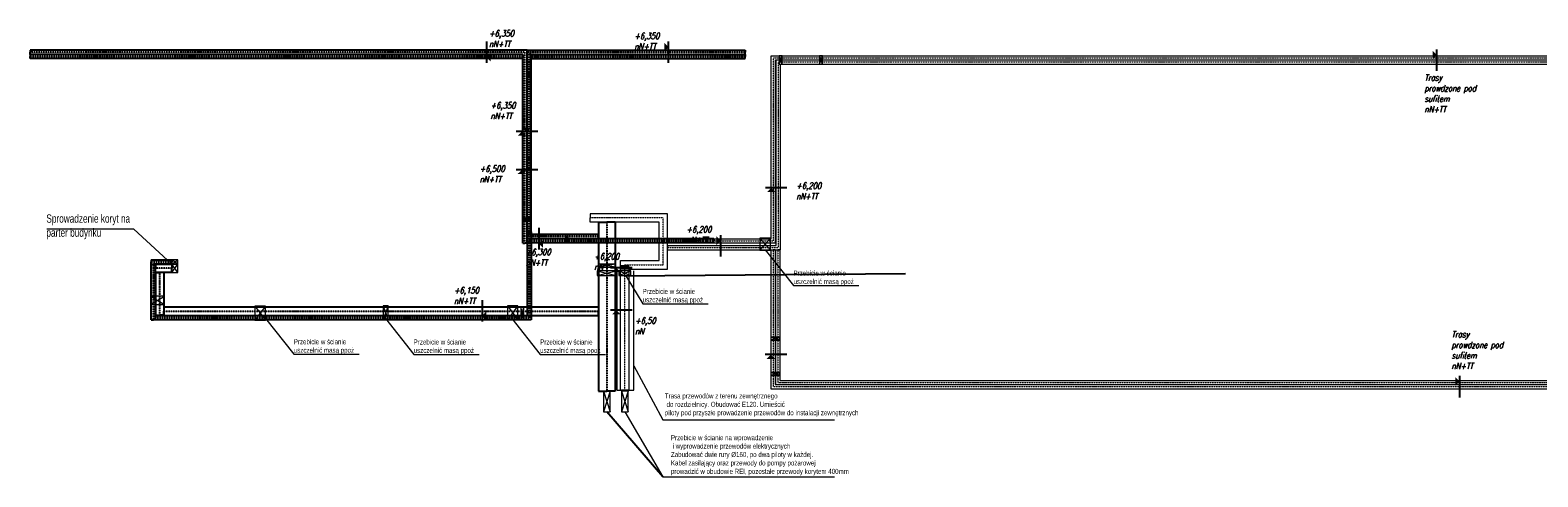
# Model space of a CAD drawing. Header units: centimetres. Extents: x 970 to 33426, y 684 to 7682.
# Tile 4 of 6: x 12951 to 16533, y 6128 to 7189. Entities that reach past the tile are written whole.
import ezdxf

# ---------------------------------------------------------------- set-up
doc = ezdxf.new("R2010")
doc.units = ezdxf.units.CM
doc.header["$MEASUREMENT"] = 0
doc.linetypes.add('( Border )', pattern=[1.75, 0.5, -0.25, 0.5, -0.25, 0, -0.25])
for name, color, linetype, lineweight in [('_E_KORYTA_', 5, 'Continuous', 25), ('_KO_PRZEBICIA', 6, 'Continuous', 18), ('E_gniazdka', 7, 'Continuous', 0), ('E_KK200', 1, 'Continuous', 0), ('E_uziem', 1, 'Continuous', 0)]:
    doc.layers.add(name, color=color, linetype=linetype, lineweight=lineweight)
doc.layers.add('IS_rzędne WYKON', color=7, linetype='Continuous')
doc.styles.add('Marcin', font='romans.shx', dxfattribs={"width": 0.8, "oblique": 15, "height": 20})
doc.styles.add('Style-STANDARD', font='arial.ttf')

# ---------------------------------------------------------------- blocks, each defined once
blk = doc.blocks.new('rzedna')
at = {"layer": 'IS_rzędne WYKON', "ltscale": 2}
h = blk.add_hatch(color=256, dxfattribs=at)
h.dxf.hatch_style = 1
h.paths.add_polyline_path([(6581066, 5626512), (6581166, 5626412), (6581066, 5626412), (6580965, 5626412)])
blk.add_line((6581440, 5626512), (6580931, 5626512), dxfattribs=at)
blk = doc.blocks.new('*U983')
blk.add_lwpolyline([(-52, 117), (42, 117), (42, 250), (-52, 250)], close=True)
for points in [[(-52, 117), (42, 250)], [(42, 117), (-52, 250)]]:
    blk.add_lwpolyline(points)
blk = doc.blocks.new('*U984')
blk.add_lwpolyline([(-5, 118), (42, 118), (42, 250), (-5, 250)], close=True)
for points in [[(-5, 118), (42, 250)], [(42, 118), (-5, 250)]]:
    blk.add_lwpolyline(points)
blk = doc.blocks.new('*U985')
blk.add_lwpolyline([(-5, 118), (42, 118), (42, 250), (-5, 250)], close=True)
for points in [[(-5, 118), (42, 250)], [(42, 118), (-5, 250)]]:
    blk.add_lwpolyline(points)
blk = doc.blocks.new('*U986')
blk.add_lwpolyline([(-5, 111), (42, 111), (42, 250), (-5, 250)], close=True)
for points in [[(-5, 111), (42, 250)], [(42, 111), (-5, 250)]]:
    blk.add_lwpolyline(points)
blk = doc.blocks.new('*U987')
blk.add_lwpolyline([(-5, 111), (42, 111), (42, 250), (-5, 250)], close=True)
for points in [[(-5, 111), (42, 250)], [(42, 111), (-5, 250)]]:
    blk.add_lwpolyline(points)
blk = doc.blocks.new('*U988')
blk.add_lwpolyline([(-250, 57), (-83, 57), (-83, 250), (-250, 250)], close=True)
for points in [[(-250, 57), (-83, 250)], [(-83, 57), (-250, 250)]]:
    blk.add_lwpolyline(points)
blk = doc.blocks.new('*U989')
blk.add_lwpolyline([(-5, 118), (42, 118), (42, 250), (-5, 250)], close=True)
for points in [[(-5, 118), (42, 250)], [(42, 118), (-5, 250)]]:
    blk.add_lwpolyline(points)
blk = doc.blocks.new('*U990')
blk.add_lwpolyline([(-5, 118), (42, 118), (42, 250), (-5, 250)], close=True)
for points in [[(-5, 118), (42, 250)], [(42, 118), (-5, 250)]]:
    blk.add_lwpolyline(points)
blk = doc.blocks.new('*U991')
blk.add_lwpolyline([(-5, 118), (42, 118), (42, 250), (-5, 250)], close=True)
for points in [[(-5, 118), (42, 250)], [(42, 118), (-5, 250)]]:
    blk.add_lwpolyline(points)
blk = doc.blocks.new('*U992')
blk.add_lwpolyline([(-52, 117), (42, 117), (42, 183), (-52, 183)], close=True)
for points in [[(-52, 117), (42, 183)], [(42, 117), (-52, 183)]]:
    blk.add_lwpolyline(points)
blk = doc.blocks.new('*U993')
blk.add_lwpolyline([(-250, 57), (-171, 57), (-171, 250), (-250, 250)], close=True)
for points in [[(-250, 57), (-171, 250)], [(-171, 57), (-250, 250)]]:
    blk.add_lwpolyline(points)
blk = doc.blocks.new('*U994')
blk.add_lwpolyline([(-250, 4), (-171, 4), (-171, 304), (-250, 304)], close=True)
for points in [[(-250, 4), (-171, 304)], [(-171, 4), (-250, 304)]]:
    blk.add_lwpolyline(points)
blk = doc.blocks.new('*U995')
blk.add_lwpolyline([(-250, 4), (-83, 4), (-83, 225), (-250, 225)], close=True)
for points in [[(-250, 4), (-83, 225)], [(-83, 4), (-250, 225)]]:
    blk.add_lwpolyline(points)
blk = doc.blocks.new('*U996')
blk.add_lwpolyline([(-205, 4), (-125, 4), (-125, 225), (-205, 225)], close=True)
for points in [[(-205, 4), (-125, 225)], [(-125, 4), (-205, 225)]]:
    blk.add_lwpolyline(points)
blk = doc.blocks.new('*U997')
blk.add_lwpolyline([(-250, 4), (-83, 4), (-83, 225), (-250, 225)], close=True)
for points in [[(-250, 4), (-83, 225)], [(-83, 4), (-250, 225)]]:
    blk.add_lwpolyline(points)
blk = doc.blocks.new('*U998')
blk.add_lwpolyline([(-217, 4), (-83, 4), (-83, 225), (-217, 225)], close=True)
for points in [[(-217, 4), (-83, 225)], [(-83, 4), (-217, 225)]]:
    blk.add_lwpolyline(points)
blk = doc.blocks.new('*U999')
blk.add_lwpolyline([(-190, 20), (-83, 20), (-83, 347), (-190, 347)], close=True)
for points in [[(-190, 20), (-83, 347)], [(-83, 20), (-190, 347)]]:
    blk.add_lwpolyline(points)
blk = doc.blocks.new('*U1000')
blk.add_lwpolyline([(-190, 20), (-83, 20), (-83, 347), (-190, 347)], close=True)
for points in [[(-190, 20), (-83, 347)], [(-83, 20), (-190, 347)]]:
    blk.add_lwpolyline(points)
blk = doc.blocks.new('*U1774')
blk.add_lwpolyline([(-5, 118), (42, 118), (42, 250), (-5, 250)], close=True)
for points in [[(-5, 118), (42, 250)], [(42, 118), (-5, 250)]]:
    blk.add_lwpolyline(points)
blk = doc.blocks.new('*U1775')
blk.add_lwpolyline([(-5, -17), (42, -17), (42, 250), (-5, 250)], close=True)
for points in [[(-5, -17), (42, 250)], [(42, -17), (-5, 250)]]:
    blk.add_lwpolyline(points)
blk = doc.blocks.new('*U1778')
blk.add_lwpolyline([(-5, 46), (42, 46), (42, 250), (-5, 250)], close=True)
for points in [[(-5, 46), (42, 250)], [(42, 46), (-5, 250)]]:
    blk.add_lwpolyline(points)

msp = doc.modelspace()

# ---------------------------------------------------------------- linework, layer by layer
at = {"layer": 'E_gniazdka'}
for points in [[(13287.2, 6633.4), (13197, 6716.6), (12989.9, 6716.6)], [(14697, 6667.4), (14764.2, 6582.2), (14919.8, 6582.2)], [(14365.9, 6605.6), (14405.9, 6538.6), (14561.5, 6538.6)], [(13509.8, 6504.3), (13577, 6419.1), (13732.6, 6419.1)], [(13794.6, 6503.8), (13861.8, 6418.6), (14017.4, 6418.6)], [(14095.1, 6503.8), (14162.3, 6418.6), (14317.9, 6418.6)], [(14384.8, 6391.4), (14453.5, 6263), (14861.4, 6263)], [(14363.5, 6282.6), (14453.5, 6127.9), (14861.4, 6127.9)]]:
    msp.add_lwpolyline(points, dxfattribs=at)
at = {"layer": 'E_gniazdka', "color": 1}
for points in [[(14345.1, 6334), (14345.1, 6617.6)], [(14384.8, 6334), (14384.8, 6617.6)], [(14345.1, 6334), (14385.1, 6334)]]:
    msp.add_lwpolyline(points, dxfattribs=at)
at = {"layer": 'E_uziem', "color": 3, "linetype": 'Continuous'}
for p, q in [((14711.3, 7128.2), (20082.5, 7128.4)), ((14711.3, 6693.5), (14711.3, 7128.2)), ((14721.3, 7118.2), (20082.5, 7118.4)), ((14721.3, 6683.5), (14721.3, 7118.2)), ((14723.2, 7118.5), (20082.6, 7118.6)), ((14723.2, 6677.4), (14723.2, 7118.5)), ((14733.2, 7108.5), (20082.6, 7108.6)), ((14733.2, 6667.4), (14733.2, 7108.5)), ((14464.8, 6677.4), (14464.8, 6672.4)), ((14464.8, 6677.4), (14723.2, 6677.4)), ((14464.8, 6667.4), (14464.8, 6672.4)), ((14464.8, 6667.4), (14733.2, 6667.4)), ((14575.1, 6693.5), (14575.1, 6688.5)), ((14575.1, 6693.5), (14711.3, 6693.5)), ((14575.1, 6683.5), (14575.1, 6688.5)), ((14575.1, 6683.5), (14721.3, 6683.5)), ((14710.7, 6667.4), (14715.7, 6667.4)), ((14710.7, 6667.4), (14710.7, 6337.2)), ((14720.7, 6667.4), (14715.7, 6667.4)), ((14720.7, 6667.4), (14720.7, 6347.2)), ((14721.6, 6667.4), (14726.6, 6667.4)), ((14721.6, 6667.4), (14721.6, 6347)), ((14731.6, 6667.4), (14726.6, 6667.4)), ((14731.6, 6667.4), (14731.6, 6357)), ((14720.7, 6347.2), (18927.8, 6347.2)), ((14721.6, 6347), (18926.9, 6347)), ((14731.6, 6357), (18926, 6357)), ((14710.7, 6337.2), (18928.8, 6337.2))]:
    msp.add_line(p, q, dxfattribs=at)
at = {"layer": 'E_uziem', "color": 7, "linetype": '( Border )'}
for p, q in [((14716.3, 7123.2), (20082.5, 7123.4)), ((14716.3, 6688.5), (14716.3, 7123.2)), ((14728.2, 7113.5), (20082.6, 7113.6)), ((14728.2, 6672.4), (14728.2, 7113.5)), ((14454.8, 6742.8), (14281.5, 6742.8)), ((14454.8, 6631.4), (14454.8, 6742.8)), ((14464.8, 6672.4), (14728.2, 6672.4)), ((14575.1, 6688.5), (14716.3, 6688.5)), ((14715.7, 6667.4), (14715.7, 6342.2)), ((14726.6, 6667.4), (14726.6, 6352)), ((14363.5, 6334), (14363.5, 6631.4)), ((14363.5, 6631.4), (14454.8, 6631.4)), ((14715.7, 6342.2), (18928.3, 6342.2)), ((14726.6, 6352), (18926.4, 6352))]:
    msp.add_line(p, q, dxfattribs=at)
at = {"layer": 'E_uziem', "color": 1, "linetype": 'Continuous'}
for p, q in [((14464.8, 6752.8), (14281.5, 6752.8)), ((14281.5, 6752.8), (14281.5, 6742.8)), ((14281.5, 6732.8), (14281.5, 6742.8)), ((14464.8, 6621.4), (14464.8, 6752.8)), ((14444.8, 6732.8), (14281.5, 6732.8)), ((14444.8, 6641.4), (14444.8, 6732.8)), ((14353.5, 6334), (14353.5, 6641.4)), ((14353.5, 6641.4), (14444.8, 6641.4)), ((14373.5, 6334), (14373.5, 6621.4)), ((14373.5, 6621.4), (14464.8, 6621.4)), ((14353.5, 6334), (14363.5, 6334)), ((14373.5, 6334), (14363.5, 6334))]:
    msp.add_line(p, q, dxfattribs=at)
at = {"layer": 'IS_rzędne WYKON', "color": 3, "linetype": 'Continuous'}
for p, q in [((14131.1, 7141.4), (12950.6, 7141.4)), ((12950.6, 7141.4), (12950.6, 7136.4)), ((12950.6, 7131.4), (12950.6, 7136.4)), ((14121.1, 7131.4), (12950.6, 7131.4)), ((14121.1, 7131.4), (12950.6, 7131.4)), ((12950.6, 7131.4), (12950.6, 7126.4)), ((14121.1, 6700.7), (14121.1, 7131.4)), ((14121.1, 7131.4), (14121.1, 7126.4)), ((14131.1, 6700.7), (14131.1, 7141.4)), ((14131.1, 7141.4), (14131.1, 7136.4)), ((14131.1, 7141.4), (14649.5, 7141.4)), ((14131.1, 7131.4), (14131.1, 7136.4)), ((14131.1, 7131.4), (14649.5, 7131.4)), ((14131.1, 6703.2), (14131.1, 7131.4)), ((14131.1, 7131.4), (14136.1, 7131.4)), ((14141.1, 7131.4), (14136.1, 7131.4)), ((14141.1, 6703.2), (14141.1, 7131.4)), ((14141.1, 7131.4), (14141.1, 7126.4)), ((14141.1, 7131.4), (14649.4, 7131.4)), ((14649.4, 7131.4), (14649.4, 7126.4)), ((14649.5, 7141.4), (14649.5, 7136.4)), ((14649.5, 7131.4), (14649.5, 7136.4)), ((12950.6, 7121.4), (12950.6, 7126.4)), ((14121.1, 7121.4), (12950.6, 7121.4)), ((14121.1, 7121.4), (14121.1, 7126.4)), ((14141.1, 7121.4), (14141.1, 7126.4)), ((14141.1, 7121.4), (14649.4, 7121.4)), ((14649.4, 7121.4), (14649.4, 7126.4)), ((14121.1, 6683.3), (14121.1, 6700.7)), ((14131.1, 6709.6, -641), (14136.1, 6709.6, -641)), ((14131.1, 6709.6, -641), (14131.1, 6510.7, -641)), ((14300.9, 6703.5), (14131.1, 6703.5)), ((14131.1, 6703.5), (14131.1, 6698.5)), ((14131.1, 6703.2), (14136.1, 6703.2)), ((14131.1, 6683.3), (14131.1, 6700.7)), ((14131.1, 6693.5), (14131.1, 6698.5)), ((14141.1, 6709.6, -641), (14136.1, 6709.6, -641)), ((14141.1, 6703.2), (14136.1, 6703.2)), ((14141.1, 6709.6, -641), (14141.1, 6500.7, -641)), ((14300.9, 6703.5), (14300.9, 6698.5)), ((14300.9, 6693.5), (14300.9, 6698.5)), ((14121.1, 6683.3), (14126.1, 6683.3)), ((14131.1, 6683.3), (14126.1, 6683.3)), ((14575.1, 6693.5), (14131.1, 6693.5)), ((14131.1, 6693.5), (14131.1, 6688.5)), ((14300.9, 6693.5), (14131.1, 6693.5)), ((14131.1, 6683.5), (14131.1, 6688.5)), ((14575.1, 6683.5), (14131.1, 6683.5)), ((14575.1, 6693.5), (14575.1, 6688.5)), ((14575.1, 6683.5), (14575.1, 6688.5)), ((13238.1, 6643.4), (13238.1, 6638.4)), ((13238.1, 6643.4), (13287.2, 6643.4)), ((13238.1, 6633.4), (13238.1, 6638.4)), ((13238.1, 6633.4), (13287.2, 6633.4)), ((13238.3, 6500.6), (13238.3, 6633.4)), ((13238.3, 6633.4), (13243.3, 6633.4)), ((13248.3, 6633.4), (13243.3, 6633.4)), ((13248.3, 6500.6), (13248.3, 6633.4)), ((13287.2, 6643.4), (13287.2, 6638.4)), ((13287.2, 6633.4), (13287.2, 6638.4)), ((13238.3, 6500.6), (13243.3, 6500.6)), ((13248.3, 6500.6), (13243.3, 6500.6)), ((14131.1, 6510.7, -641), (13248.3, 6510.7, -641)), ((13248.3, 6510.7, -641), (13248.3, 6505.7, -641)), ((13248.3, 6500.7, -641), (13248.3, 6505.7, -641)), ((14141.1, 6500.7, -641), (13248.3, 6500.7, -641))]:
    msp.add_line(p, q, dxfattribs=at)
at = {"layer": 'IS_rzędne WYKON', "color": 7, "linetype": '( Border )'}
for p, q in [((14126.1, 7136.4), (12950.6, 7136.4)), ((14126.1, 6700.7), (14126.1, 7136.4)), ((14131.1, 7136.4), (14649.5, 7136.4)), ((14136.1, 6703.2), (14136.1, 7131.4)), ((14121.1, 7126.4), (12950.6, 7126.4)), ((14141.1, 7126.4), (14649.4, 7126.4)), ((14126.1, 6683.3), (14126.1, 6700.7)), ((14300.9, 6698.5), (14131.1, 6698.5)), ((14136.1, 6709.6, -641), (14136.1, 6505.7, -641)), ((14320.9, 6732.8), (14320.9, 6331.6)), ((14575.1, 6688.5), (14131.1, 6688.5)), ((13238.1, 6638.4), (13287.2, 6638.4)), ((13243.3, 6500.6), (13243.3, 6633.4)), ((13287.2, 6623.4), (13248.3, 6623.4)), ((13258.3, 6613.4), (13258.3, 6511.8)), ((13268.3, 6521.4), (14300.9, 6521.4)), ((14136.1, 6505.7, -641), (13248.3, 6505.7, -641))]:
    msp.add_line(p, q, dxfattribs=at)
at = {"layer": 'IS_rzędne WYKON', "color": 5, "linetype": 'Continuous'}
for p, q in [((14300.9, 6732.8), (14320.9, 6732.8)), ((14300.9, 6732.8), (14300.9, 6331.6)), ((14340.9, 6732.8), (14320.9, 6732.8)), ((14340.9, 6732.8), (14340.9, 6331.6)), ((14300.9, 6331.6), (14320.9, 6331.6)), ((14340.9, 6331.6), (14320.9, 6331.6))]:
    msp.add_line(p, q, dxfattribs=at)
at = {"layer": 'IS_rzędne WYKON', "color": 1, "linetype": 'Continuous'}
for p, q in [((13287.2, 6633.4), (13248.3, 6633.4)), ((13248.3, 6633.4), (13248.3, 6623.4)), ((13287.2, 6633.4), (13287.2, 6623.4)), ((13248.3, 6613.4), (13248.3, 6623.4)), ((13287.2, 6613.4), (13248.3, 6613.4)), ((13248.3, 6613.4), (13258.3, 6613.4)), ((13248.3, 6613.4), (13248.3, 6511.8)), ((13268.3, 6613.4), (13258.3, 6613.4)), ((13268.3, 6613.4), (13268.3, 6511.8)), ((13287.2, 6613.4), (13287.2, 6623.4)), ((13268.3, 6531.4), (13268.3, 6521.4)), ((13268.3, 6531.4), (14300.9, 6531.4)), ((13268.3, 6511.4), (13268.3, 6521.4)), ((14300.9, 6531.4), (14300.9, 6521.4)), ((14300.9, 6511.4), (14300.9, 6521.4)), ((13248.3, 6511.8), (13258.3, 6511.8)), ((13268.3, 6511.8), (13258.3, 6511.8)), ((13268.3, 6511.4), (14300.9, 6511.4))]:
    msp.add_line(p, q, dxfattribs=at)
at = {"layer": 'IS_rzędne WYKON'}
for points in [[(14363.5, 6605.6), (15030.4, 6611)], [(14355.5, 6334), (14371.5, 6334)], [(14453.5, 6127.9), (14320.9, 6282.6)]]:
    msp.add_lwpolyline(points, dxfattribs=at)

# ---------------------------------------------------------------- block references
at = {"layer": '_E_KORYTA_', "xscale": 0.1, "yscale": 0.1, "zscale": 0.1}
for p, rotation in [((576685.7, -650982.1), 89.99999999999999), ((-548183.6, 665255), 270), ((-546358.3, 665236.3), 270), ((576810.6, -651425), 89.99999999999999), ((-548060, 664795.4), 270), ((576675.5, -651596.3, 641), 89.99999999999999), ((-546304.3, 664460.7), 270)]:
    msp.add_blockref('rzedna', p, dxfattribs=dict(at, rotation=rotation))
for p in [(-643987.4, -555702.8), (-643987.6, -555793.9), (-643395.4, -555837.1), (-643763.4, -556026.6), (-643763.4, -556127.6, 619), (-643396, -556233.1)]:
    msp.add_blockref('rzedna', p, dxfattribs=at)
at = {"layer": '_KO_PRZEBICIA', "xscale": 0.15, "yscale": 0.15, "zscale": 0.15}
msp.add_blockref('*U988', (14722, 6657.4), dxfattribs=at)
for name, p, rotation in [('*U994', (14297.2, 6580.1), 270), ('*U993', (14340.5, 6580.1), 270), ('*U998', (13236.3, 6524.6), 269.9999999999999), ('*U997', (13472, 6533.9), 180), ('*U996', (13770.8, 6534.6), 180), ('*U995', (14072, 6534.6), 180), ('*U1000', (14300.4, 6334.7), 180), ('*U999', (14343, 6334.7), 180)]:
    msp.add_blockref(name, p, dxfattribs=dict(at, rotation=rotation))
at = {"layer": 'E_KK200', "color": 1, "xscale": 0.15, "yscale": 0.15, "zscale": 0.15}
for name, p in [('*U984', (14730.9, 7090.7)), ('*U985', (14827, 7090.7)), ('*U989', (14222.9, 6666)), ('*U992', (13294.9, 6615.9)), ('*U983', (13294.9, 6595.9)), ('*U1778', (14117.1, 6493.9))]:
    msp.add_blockref(name, p, dxfattribs=at)
at = {"layer": 'E_KK200', "color": 1, "xscale": 0.15, "yscale": 0.15, "zscale": 0.15, "rotation": 90}
for name, p in [('*U991', (14158.9, 6949.2)), ('*U990', (14158.6, 6736.3)), ('*U1775', (14338.4, 6626.4)), ('*U1774', (14391, 6623)), ('*U987', (14748.2, 6453.3)), ('*U986', (14748.2, 6369.2))]:
    msp.add_blockref(name, p, dxfattribs=at)

# ---------------------------------------------------------------- texts
at = {"layer": 'E_gniazdka', "color": 7, "linetype": 'Continuous', "lineweight": 0, "attachment_point": 4, "style": 'Style-STANDARD'}
for s, insert, char_height in [('{\\W0.7;\\fArial|b0|i0|c158|p39;Sprowadzenie koryt na \\Pparter budynku}', (12989.2, 6721.8), 20), ('{\\W0.7;Przebicie w ścianie\\Puszczelnić masą ppoż}', (14764.2, 6600), 12), ('{\\W0.7;Przebicie w ścianie\\Puszczelnić masą ppoż}', (14405.9, 6556.5), 12), ('{\\W0.7;Przebicie w ścianie\\Puszczelnić masą ppoż}', (13577, 6436.9), 12), ('{\\W0.7;Przebicie w ścianie\\Puszczelnić masą ppoż}', (13861.8, 6436.4), 12), ('{\\W0.7;Przebicie w ścianie\\Puszczelnić masą ppoż}', (14162.3, 6436.4), 12), ('{\\W0.7;Trasa przewodów z terenu zewnętrznego\\P do rozdzielnicy. Obudować E120. Umieścić \\Ppiloty pod przyszłe prowadzenie przewodów do instalacji zewnętrznych}', (14458.5, 6298.3), 12), ('{\\W0.7;Przebicie w ścianie na wprowadzenie\\P i wyprowadzenie przewodów elektrycznych\\PZabudować dwie rury %%C160, po dwa piloty w każdej.\\PKabel zasilający oraz przewody do pompy pożarowej \\Pprowadzić w obudowie REI, pozostałe przewody korytem 400mm}', (14473, 6179.1), 12)]:
    msp.add_mtext(s, dxfattribs=dict(at, insert=insert, char_height=char_height))
at = {"layer": 'IS_rzędne WYKON', "ltscale": 2, "char_height": 15, "attachment_point": 1, "style": 'Marcin'}
for s, insert, width in [('+6,350 nN+TT', (14040.6, 7188.7), 56.526), ('+6,350 nN+TT', (14386, 7182.8), 56.526), ('Trasy\\Pprowdzone pod sufitem\\PnN+TT', (16263.1, 7083.5), 149.828), ('+6,350 nN+TT', (14044.2, 7017.6), 56.526), ('+6,500 nN+TT', (14018.5, 6867.1), 56.526), ('+6,200 nN+TT', (14770.5, 6826.9), 56.526), ('+6,200 nN+TT', (14509.7, 6723.2), 56.526), ('+6,300 nN+TT', (14127.9, 6669.4), 56.526), ('+6,200 nN', (14290.5, 6659.2), 56.526), ('+6,150 nN+TT', (13957.3, 6578.3, 627), 56.526), ('+6,50\\PnN', (14387.6, 6506.3, 619), 56.526), ('Trasy\\Pprowdzone pod sufitem\\PnN+TT', (16327.4, 6473.8), 149.828)]:
    msp.add_mtext(s, dxfattribs=dict(at, insert=insert, width=width))

doc.saveas('drawing.dxf')
